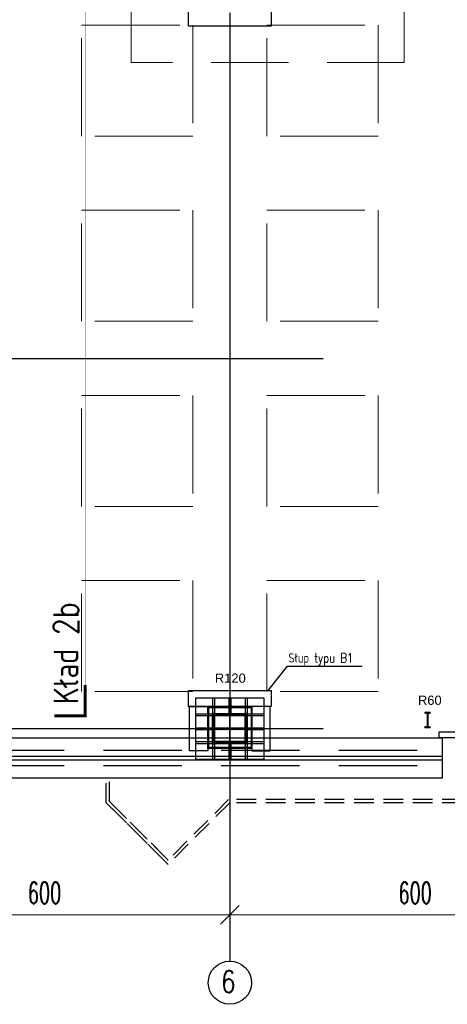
# Model space of a CAD drawing. Header units: centimetres. Extents: x -228435 to 56419, y -89367 to 477256.
# Tile 14 of 53: x -49942 to -43020, y 533 to 16488. Entities that reach past the tile are written whole.
import ezdxf

# ---------------------------------------------------------------- set-up
doc = ezdxf.new("R2010")
doc.units = ezdxf.units.CM
doc.header["$LTSCALE"] = 50
doc.header["$PDMODE"] = 35
doc.header["$PDSIZE"] = 0.1
for name, pattern in [('Balustrady$0$DASHED', [0.75, 0.5, -0.25]), ('Kondygnacja -1$0$HIDDEN', [9.525, 6.35, -3.175]), ('Kondygnacja -1$0$HIDDEN2', [4.7625, 3.175, -1.5875]), ('Osie rzutów$0$DASHDOT2', [12.7, 6.35, -3.175, 0, -3.175]), ('SU Lampy kwadratowe  -1$0$HIDDENX2', [19.05, 12.7, -6.35])]:
    doc.linetypes.add(name, pattern=pattern)
doc.layers.get('0').update_dxf_attribs({"color": 8})
doc.layers.get('DEFPOINTS').update_dxf_attribs({"color": 8})
for name, color, linetype in [('Kondygnacja  -0_5$0$ARCH_GK', 8, 'Continuous'), ('Kondygnacja -1$0$ARCH_INFO_KŁADY ŚCIAN', 8, 'Kondygnacja -1$0$HIDDEN2'), ('Kondygnacja -1$0$ARCH_INFO_ODPORNOŚĆ OGNIOWA', 8, 'Continuous'), ('Kondygnacja -1$0$ARCH_INFO_OPISY', 8, 'Continuous'), ('Kondygnacja -1$0$ARCH_KONSTRUKCJA_NIEWIDOCZNA', 8, 'Continuous'), ('Kondygnacja -1$0$ARCH_NIEWIDOK_IST', 8, 'Kondygnacja -1$0$HIDDEN'), ('Kondygnacja -1$0$ARCH_OKŁADZINA', 8, 'Continuous'), ('Kondygnacja -1$0$ARCH_STAL_IST', 8, 'Continuous'), ('Kondygnacja -1$0$ARCH_SŁUPY', 8, 'Continuous'), ('Kondygnacja -1$0$ARCH_WIDOK_IST', 8, 'Continuous'), ('Kondygnacja -1$0$ARCH_ŚLUSARKA_OKNA_IST', 8, 'Continuous'), ('Osie rzutów$0$ARCH_INFO_OSIE_IST', 8, 'Osie rzutów$0$DASHDOT2'), ('Osie rzutów$0$ARCH_INFO_OSIE_OPISY_IST', 8, 'Continuous')]:
    doc.layers.add(name, color=color, linetype=linetype)
doc.layers.add('Osie rzutów$0$ARCH_INFO_WYMIARY', color=8, linetype='Continuous', lineweight=9)
doc.layers.add('SU Lampy kwadratowe  -1$0$ARCH_SUFITY_PODWIESZANE', color=8, linetype='SU Lampy kwadratowe  -1$0$HIDDENX2', lineweight=9)
doc.styles.add('Kondygnacja -1$0$Arial', font='ARIAL.TTF')
doc.styles.add('Kondygnacja -1$0$ROMANS-50-CM', font='romans.shx', dxfattribs={"width": 0.8, "height": 10})
doc.styles.add('Kondygnacja -1$0$Standard', font='txt')
doc.styles.add('Osie rzutów$0$ROMANS-250-CM', font='romans.shx', dxfattribs={"width": 0.8, "height": 50})
doc.styles.add('Osie rzutów$0$wymiary_cuprum', font='Romans.shx', dxfattribs={"width": 0.6})
doc.dimstyles.new('Kondygnacja -1$0$ISO-25', dxfattribs={"dimtxt": 2.5, "dimasz": 2.5, "dimexe": 1.25, "dimexo": 0.625, "dimtad": 1, "dimtxsty": 'Kondygnacja -1$0$Standard', "dimcen": 2.5, "dimadec": 0, "dimazin": 0, "dimtfac": 1, "dimtmove": 0, "dimatfit": 3, "dimfxl": 0, "dimarcsym": 0})
doc.dimstyles.new('Osie rzutów$0$ARCH_ CT', dxfattribs={"dimtxt": 20, "dimasz": 20, "dimexe": 12, "dimexo": 20, "dimgap": 5, "dimtad": 1, "dimdec": 1, "dimrnd": 0.5, "dimzin": 9, "dimdsep": 46, "dimtxsty": 'Osie rzutów$0$wymiary_cuprum', "dimblk": 'Osie rzutów$0$_Oblique', "dimcen": 8, "dimdle": 12, "dimclrd": 256, "dimclre": 256, "dimclrt": 55, "dimadec": 1, "dimazin": 0, "dimtfac": 1, "dimtdec": 1, "dimtmove": 1, "dimatfit": 2, "dimldrblk": 'Osie rzutów$0$_Dot', "dimfxl": 0, "dimtolj": 1, "dimtzin": 0, "dimlwd": -1, "dimlwe": -1, "dimarcsym": 0})
pattern_1 = [(135, (5000, -9860), (-0.67351921, -0.67351921), [])]

# ---------------------------------------------------------------- blocks, each defined once
blk = doc.blocks.new('Kondygnacja -1$0$_Dot')
at = {"color": 0, "linetype": 'ByBlock', "lineweight": -2}
blk.add_line((-0.5, 0), (-1, 0), dxfattribs=at)
at = {"color": 0, "linetype": 'ByBlock', "const_width": 0.5}
blk.add_lwpolyline([(-0.25, 0, 1), (0.25, 0, 1)], format="xyb", close=True, dxfattribs=at)
blk = doc.blocks.new('Kondygnacja -1$0$słup 100x110')
at = {"layer": 'Kondygnacja -1$0$ARCH_SŁUPY', "lineweight": 30}
h = blk.add_hatch(dxfattribs=at)
h.set_pattern_fill('ANSI31', color=256, scale=0.3, angle=90, style=0)
h.set_pattern_definition(pattern_1)
h.paths.add_polyline_path([(25, 25), (25, 28), (-25, 28), (-25, 25)])
h = blk.add_hatch(dxfattribs=at)
h.set_pattern_fill('ANSI31', color=256, scale=0.3, angle=90, style=0)
h.set_pattern_definition(pattern_1)
h.paths.add_polyline_path([(-21, 25), (-24, 25), (-24, -25), (-21, -25)])
h = blk.add_hatch(dxfattribs=at)
h.set_pattern_fill('ANSI31', color=256, scale=0.3, angle=90, style=0)
h.set_pattern_definition(pattern_1)
h.paths.add_polyline_path([(1.5, 25), (-1.5, 25), (-1.5, -25), (1.5, -25)])
h = blk.add_hatch(dxfattribs=at)
h.set_pattern_fill('ANSI31', color=256, scale=0.3, angle=90, style=0)
h.set_pattern_definition(pattern_1)
h.paths.add_polyline_path([(24, 25), (21, 25), (21, -25), (24, -25)])
h = blk.add_hatch(dxfattribs=at)
h.set_pattern_fill('ANSI31', color=256, scale=0.3, angle=90, style=0)
h.set_pattern_definition(pattern_1)
h.paths.add_polyline_path([(25, -28), (25, -25), (-25, -25), (-25, -28)])
at = {"layer": 'Kondygnacja  -0_5$0$ARCH_GK', "color": 230, "linetype": 'Continuous', "lineweight": -3}
for points in [[(-35.5, -35.5), (-35.5, 35.5), (32, 35.5), (32, -35.5)], [(-34.25, -34.25), (-34.25, 34.25), (30.75, 34.25), (30.75, -34.25)]]:
    blk.add_lwpolyline(points, close=True, dxfattribs=at)
at = {"layer": 'Kondygnacja -1$0$ARCH_KONSTRUKCJA_NIEWIDOCZNA'}
blk.add_lwpolyline([(-50, 55), (50, 55), (50, -55), (-50, -55)], close=True, dxfattribs=at)
for points in [[(-24, 28), (-24, 55)], [(-21, 28), (-21, 55)], [(-1.5, 28), (-1.5, 55)], [(1.5, 28), (1.5, 55)], [(21, 28), (21, 55)], [(24, 28), (24, 55)], [(-50, 28), (-25, 28)], [(-50, 25), (-25, 25)], [(25, 28), (50, 28)], [(25, 25), (50, 25)], [(-50, 1.5), (-24, 1.5)], [(24, 1.49), (50, 1.49)], [(-50, -1.5), (-24, -1.5)], [(24, -1.5), (50, -1.5)], [(-50, -25), (-25, -25)], [(-50, -28), (-25, -28)], [(-24, -55), (-24, -28)], [(-21, -55), (-21, -28)], [(-1.5, -55), (-1.5, -28)], [(1.5, -55), (1.5, -28)], [(21, -55), (21, -28)], [(24, -55), (24, -28)], [(25, -25), (50, -25)], [(25, -28), (50, -28)]]:
    blk.add_lwpolyline(points, dxfattribs=at)
at = {"layer": 'Kondygnacja -1$0$ARCH_SŁUPY', "lineweight": 30}
for p, q in [((-1.5, -25), (-1.5, 25)), ((1.5, 25), (1.5, -25))]:
    blk.add_line(p, q, dxfattribs=at)
for points in [[(-25, 25), (-25, 28), (25, 28), (25, 25)], [(-25, -28), (-25, -25), (25, -25), (25, -28)]]:
    blk.add_lwpolyline(points, close=True, dxfattribs=at)
for points in [[(-24, 25), (-24, -25)], [(-21, -25), (-21, 25)], [(21, 25), (21, -25)], [(24, -25), (24, 25)]]:
    blk.add_lwpolyline(points, dxfattribs=at)
blk = doc.blocks.new('Kondygnacja -1$0$Linie kładów ścian')
at = {"layer": 'Kondygnacja -1$0$ARCH_INFO_KŁADY ŚCIAN', "ltscale": 10, "const_width": 1}
blk.add_lwpolyline([(7225.8, 5020.9), (7225.8, 11899.2)], dxfattribs=at)
at = {"layer": 'Kondygnacja -1$0$ARCH_INFO_KŁADY ŚCIAN', "linetype": 'Continuous', "const_width": 5}
blk.add_lwpolyline([(7175.8, 5020.9), (7225.8, 5020.9), (7225.8, 5070.9)], dxfattribs=at)
at = {"layer": 'Kondygnacja -1$0$ARCH_INFO_KŁADY ŚCIAN', "insert": (7174.7, 5039.5), "char_height": 40, "width": 626.533, "attachment_point": 1, "rotation": 90, "style": 'Kondygnacja -1$0$ROMANS-50-CM'}
blk.add_mtext('Kład 2b', dxfattribs=at)
blk = doc.blocks.new('Osie rzutów$0$_Oblique')
at = {"color": 0, "linetype": 'ByBlock', "lineweight": -2}
blk.add_line((-0.5, -0.5), (0.5, 0.5), dxfattribs=at)
blk = doc.blocks.new('*D1201')
at = {"layer": 'DEFPOINTS', "color": 0}
for p in [(7460, 4732.2), (8060, 4732.2), (8060, 4698.3)]:
    blk.add_point(p, dxfattribs=at)
at = {"layer": 'Osie rzutów$0$ARCH_INFO_WYMIARY'}
for p, q in [((7460, 4717.2), (7460, 4690.3)), ((8060, 4717.2), (8060, 4690.3)), ((7452, 4698.3), (8068, 4698.3))]:
    blk.add_line(p, q, dxfattribs=at)
at = {"layer": 'Osie rzutów$0$ARCH_INFO_WYMIARY', "xscale": 30, "yscale": 30, "zscale": 30, "rotation": 180}
blk.add_blockref('Osie rzutów$0$_Oblique', (7460, 4698.3), dxfattribs=at)
at = {"layer": 'Osie rzutów$0$ARCH_INFO_WYMIARY', "xscale": 30, "yscale": 30, "zscale": 30}
blk.add_blockref('Osie rzutów$0$_Oblique', (8060, 4698.3), dxfattribs=at)
at = {"layer": 'Osie rzutów$0$ARCH_INFO_WYMIARY', "color": 55, "insert": (7760, 4733.8), "char_height": 35, "attachment_point": 5, "style": 'Osie rzutów$0$wymiary_cuprum'}
blk.add_mtext('\\A1;600', dxfattribs=at)
blk = doc.blocks.new('Osie rzutów$0$_Dot')
at = {"color": 0, "linetype": 'ByBlock', "lineweight": -2}
blk.add_line((-0.5, 0), (-1, 0), dxfattribs=at)
at = {"color": 0, "linetype": 'ByBlock', "const_width": 0.5}
blk.add_lwpolyline([(-0.25, 0, 1), (0.25, 0, 1)], format="xyb", close=True, dxfattribs=at)
blk = doc.blocks.new('*D1202')
at = {"layer": 'DEFPOINTS', "color": 0}
for p in [(6860, 4732.2), (7460, 4732.2), (7460, 4698.3)]:
    blk.add_point(p, dxfattribs=at)
at = {"layer": 'Osie rzutów$0$ARCH_INFO_WYMIARY'}
for p, q in [((6860, 4717.2), (6860, 4690.3)), ((7460, 4717.2), (7460, 4690.3)), ((6852, 4698.3), (7468, 4698.3))]:
    blk.add_line(p, q, dxfattribs=at)
at = {"layer": 'Osie rzutów$0$ARCH_INFO_WYMIARY', "xscale": 30, "yscale": 30, "zscale": 30, "rotation": 180}
blk.add_blockref('Osie rzutów$0$_Oblique', (6860, 4698.3), dxfattribs=at)
at = {"layer": 'Osie rzutów$0$ARCH_INFO_WYMIARY', "xscale": 30, "yscale": 30, "zscale": 30}
blk.add_blockref('Osie rzutów$0$_Oblique', (7460, 4698.3), dxfattribs=at)
at = {"layer": 'Osie rzutów$0$ARCH_INFO_WYMIARY', "color": 55, "insert": (7160, 4733.8), "char_height": 35, "attachment_point": 5, "style": 'Osie rzutów$0$wymiary_cuprum'}
blk.add_mtext('\\A1;600', dxfattribs=at)
blk = doc.blocks.new('Osie rzutów')
at = {"layer": 'Osie rzutów$0$ARCH_INFO_OSIE_IST', "ltscale": 10}
for p, q in [((7460, 12510), (7460, 4623.26)), ((4436.04, 5600), (15156.54, 5600)), ((7460, 4970), (7460, 5030)), ((4436.04, 5000), (15156.54, 5000)), ((7490, 5000), (7430, 5000))]:
    blk.add_line(p, q, dxfattribs=at)
at = {"layer": 'Osie rzutów$0$ARCH_INFO_OSIE_OPISY_IST'}
blk.add_circle((7460, 4588.26), 35, dxfattribs=at)
at = {"layer": 'Osie rzutów$0$ARCH_INFO_OSIE_OPISY_IST', "style": 'Osie rzutów$0$ROMANS-250-CM', "width": 0.8}
blk.add_text('6', height=35, dxfattribs=at).set_placement((7445.58, 4572.56))
at = {"layer": 'Osie rzutów$0$ARCH_INFO_WYMIARY'}
for base, p1, p2, picture, middle in [((7460, 4698.26), (6860, 4732.19), (7460, 4732.19), '*D1202', (7160, 4733.76)), ((8060, 4698.26), (7460, 4732.19), (8060, 4732.19), '*D1201', (7760, 4733.76))]:
    dim = blk.add_linear_dim(base=base, p1=p1, p2=p2, dimstyle='Osie rzutów$0$ARCH_ CT', override={"dimtxt": 35, "dimasz": 30, "dimexe": 8, "dimexo": 15, "dimgap": 18, "dimdle": 8}, dxfattribs=at)
    dim.commit()
    dim.dimension.update_dxf_attribs({"geometry": picture, "text_midpoint": middle})

msp = doc.modelspace()

# ---------------------------------------------------------------- linework, layer by layer
at = {"linetype": 'Balustrady$0$DASHED', "lineweight": 20, "ltscale": 50}
msp.add_lwpolyline([(-48138.237, 18624.977), (-43716.419, 18624.977), (-43716.419, 15792.706), (-48138.237, 15792.706)], close=True, dxfattribs=at)
at = {"layer": 'Kondygnacja -1$0$ARCH_NIEWIDOK_IST', "ltscale": 4}
for p, q in [((-50490, 4650), (-43100, 4650)), ((-50490, 4400), (-43100, 4400))]:
    msp.add_line(p, q, dxfattribs=at)
at = {"layer": 'Kondygnacja -1$0$ARCH_NIEWIDOK_IST'}
for p, q in [((-48540, 3800), (-47540, 2800)), ((-48540, 3800), (-47540, 2800)), ((-48490, 3820.711), (-47555.182, 2885.892)), ((-48490, 3820.711), (-47555.182, 2885.892))]:
    msp.add_line(p, q, dxfattribs=at)
for points in [[(-39925.355, 3800), (-46540, 3799.984), (-47540, 2799.984), (-48540, 3799.984), (-48540, 4200)], [(-39925.355, 3849.985), (-46560.711, 3849.984), (-47540, 2870.695), (-48490, 3820.695), (-48490, 4200)]]:
    msp.add_lwpolyline(points, dxfattribs=at)
at = {"layer": 'Kondygnacja -1$0$ARCH_OKŁADZINA'}
for points in [[(-47210, 16640), (-45870, 16640), (-45870, 16380), (-47210, 16380)], [(-47210, 5620), (-45870, 5620), (-45870, 5360), (-47210, 5360)], [(-47193, 5358), (-46897, 5358), (-46897, 4642), (-47193, 4642)], [(-45887, 5358), (-46183, 5358), (-46183, 4642), (-45887, 4642)]]:
    msp.add_lwpolyline(points, close=True, dxfattribs=at)
at = {"layer": 'Kondygnacja -1$0$ARCH_STAL_IST'}
for p, q in [((-43295, 5260), (-43385, 5260)), ((-43385, 5260), (-43385, 5256.2)), ((-43385, 5260), (-43295, 5260)), ((-43348.2, 5244.236), (-43377.5, 5248.7)), ((-43343.7, 5239.736), (-43343.7, 5040.264)), ((-43343.7, 5140), (-43336.3, 5140)), ((-43336.3, 5239.736), (-43336.3, 5040.264)), ((-43331.8, 5244.236), (-43302.5, 5248.7)), ((-43295, 5256.2), (-43295, 5260)), ((-43295, 5260), (-43295, 5256.2)), ((-43385, 5020), (-43385, 5023.8)), ((-43295, 5020), (-43385, 5020)), ((-43385, 5020), (-43295, 5020)), ((-43348.2, 5035.764), (-43377.5, 5031.3)), ((-43331.8, 5035.764), (-43302.5, 5031.3)), ((-43295, 5023.8), (-43295, 5020)), ((-43295, 5020), (-43295, 5023.8))]:
    msp.add_line(p, q, dxfattribs=at)
for centre, radius, start, end in [((-43377.5, 5256.2), 7.5, 180, 270), ((-43348.2, 5239.736), 4.5, 0, 90), ((-43331.8, 5239.736), 4.5, 90, 180), ((-43302.5, 5256.2), 7.5, 270, 0), ((-43302.5, 5256.2), 7.5, 270, 0), ((-43377.5, 5023.8), 7.5, 90, 180), ((-43348.2, 5040.264), 4.5, 270, 0), ((-43331.8, 5040.264), 4.5, 180, 270), ((-43302.5, 5023.8), 7.5, 0, 90), ((-43302.5, 5023.8), 7.5, 0, 90)]:
    msp.add_arc(centre, radius, start, end, dxfattribs=at)
at = {"layer": 'Kondygnacja -1$0$ARCH_WIDOK_IST'}
for p, q in [((-50490, 4850), (-43100, 4850)), ((-43100, 4200), (-43100, 4850)), ((-50490, 4200), (-43100, 4200))]:
    msp.add_line(p, q, dxfattribs=at)
msp.add_lwpolyline([(-43150, 4850), (-43150, 4950), (-40560, 4950), (-40560, 4850)], close=True, dxfattribs=at)
at = {"layer": 'Kondygnacja -1$0$ARCH_ŚLUSARKA_OKNA_IST'}
for p, q in [((-43100, 4550), (-50490, 4550)), ((-43100, 4490), (-50490, 4490))]:
    msp.add_line(p, q, dxfattribs=at)
at = {"layer": 'SU Lampy kwadratowe  -1$0$ARCH_SUFITY_PODWIESZANE', "ltscale": 2.5}
for points in [[(-48940, 16400), (-47140, 16400), (-47140, 14600), (-48940, 14600)], [(-45940, 16400), (-44140, 16400), (-44140, 14600), (-45940, 14600)], [(-48940, 13400), (-47140, 13400), (-47140, 11600), (-48940, 11600)], [(-45940, 13400), (-44140, 13400), (-44140, 11600), (-45940, 11600)], [(-48940, 10400), (-47140, 10400), (-47140, 8600), (-48940, 8600)], [(-45940, 10400), (-44140, 10400), (-44140, 8600), (-45940, 8600)], [(-48940, 7400), (-47140, 7400), (-47140, 5600), (-48940, 5600)], [(-45940, 7400), (-44140, 7400), (-44140, 5600), (-45940, 5600)]]:
    msp.add_lwpolyline(points, close=True, dxfattribs=at)

# ---------------------------------------------------------------- block references
at = {"xscale": 10, "yscale": 10, "zscale": 10, "rotation": 270}
msp.add_blockref('Kondygnacja -1$0$słup 100x110', (-46540, 5000), dxfattribs=at)
at = {"layer": 'Kondygnacja -1$0$ARCH_INFO_KŁADY ŚCIAN', "xscale": 10, "yscale": 10, "zscale": 10}
msp.add_blockref('Kondygnacja -1$0$Linie kładów ścian', (-121140, -45000), dxfattribs=at)
at = {"layer": 'Osie rzutów$0$ARCH_INFO_OSIE_IST', "xscale": 10, "yscale": 10, "zscale": 10}
msp.add_blockref('Osie rzutów', (-121140, -45000), dxfattribs=at)

# ---------------------------------------------------------------- texts
at = {"layer": 'Kondygnacja -1$0$ARCH_INFO_ODPORNOŚĆ OGNIOWA', "char_height": 150, "width": 533.32525, "attachment_point": 5, "style": 'Kondygnacja -1$0$Arial'}
for s, insert in [('\\PR120', (-46532.905, 5941.838)), ('\\PR60', (-43303.071, 5583.785))]:
    msp.add_mtext(s, dxfattribs=dict(at, insert=insert))
at = {"layer": 'Kondygnacja -1$0$ARCH_INFO_OPISY', "insert": (-45591.256, 6220.798), "char_height": 150, "width": 6265.3268, "attachment_point": 1, "style": 'Kondygnacja -1$0$ROMANS-50-CM'}
msp.add_mtext('Słup typu B1', dxfattribs=at)

# ---------------------------------------------------------------- leaders
at = {"layer": 'Kondygnacja -1$0$ARCH_INFO_OPISY'}
msp.add_leader([(-45920, 5620), (-45606.687, 6010.059), (-44396.532, 6010.059)], dimstyle='Kondygnacja -1$0$ISO-25', override={"dimscale": 5, "dimasz": 2, "dimtad": 0, "dimldrblk": 'Kondygnacja -1$0$_Dot'}, dxfattribs=at)

doc.saveas('drawing.dxf')
